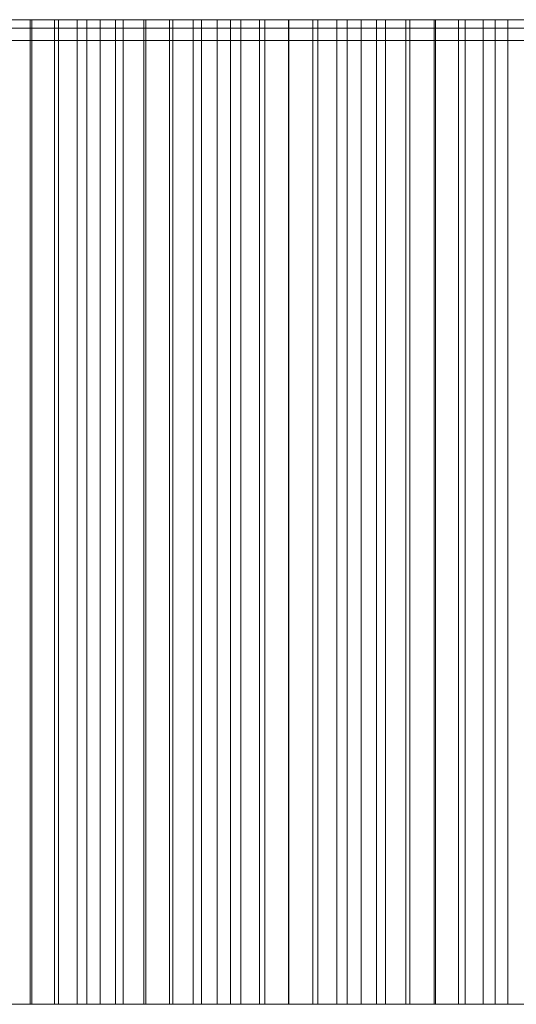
# Model space of a CAD drawing. Header units: centimetres. Extents: x -72 to 74, y -14 to 13.
# Tile 37 of 61: x -2.48 to -0.46, y 9.3 to 13.3. Entities that reach past the tile are written whole.
import ezdxf

# ---------------------------------------------------------------- set-up
doc = ezdxf.new("R2010")
doc.units = ezdxf.units.CM
doc.header["$LTSCALE"] = 2.54
doc.layers.add('Lucido design-1', color=7, linetype='Continuous')

# ---------------------------------------------------------------- blocks, each defined once
blk = doc.blocks.new('Gruppo-2-1')
at = {"color": 230, "linetype": 'Continuous', "lineweight": 9}
for points, invisible_edges in [([(-14.5734, 13.3, -57.895), (29.3447, 13.3, -58.895), (-15.5734, 13.3, -58.895), (-14.5734, 13.3, -57.895)], 13), ([(-14.5734, 13.3, -57.895), (29.3447, 13.3, -57.895), (29.3447, 13.3, -58.895), (-14.5734, 13.3, -57.895)], 12), ([(-3.0036, 13.3, 127.252), (-2.6634, 13.3, 127.6019), (-2.4344, 13.3, 127.8331), (-3.0036, 13.3, 127.252)], 15), ([(-3.0036, 13.3, 127.252), (-2.4344, 13.3, 127.8331), (-1.9634, 13.3, 126.8884), (-3.0036, 13.3, 127.252)], 15), ([(-3.0036, 13.3, 127.252), (-1.9634, 13.3, 126.8884), (-2.0568, 13.3, 126.793), (-3.0036, 13.3, 127.252)], 13), ([(-3.0036, 13.3, 127.252), (-2.0568, 13.3, 126.793), (-2.1499, 13.3, 126.6973), (-3.0036, 13.3, 127.252)], 13), ([(-3.0036, 13.3, 127.252), (-2.1499, 13.3, 126.6973), (-2.2428, 13.3, 126.6013), (-3.0036, 13.3, 127.252)], 13), ([(-3.0036, 13.3, 127.252), (-2.2428, 13.3, 126.6013), (-2.3353, 13.3, 126.5051), (-3.0036, 13.3, 127.252)], 13), ([(-3.0036, 13.3, 127.252), (-2.3353, 13.3, 126.5051), (-2.4276, 13.3, 126.4085), (-3.0036, 13.3, 127.252)], 13), ([(-3.0036, 13.3, 127.252), (-2.4276, 13.3, 126.4085), (-2.5195, 13.3, 126.3117), (-3.0036, 13.3, 127.252)], 13), ([(-2.6634, 13.3, 127.6019), (-2.5491, 13.3, 127.7177), (-2.4344, 13.3, 127.8331), (-2.6634, 13.3, 127.6019)], 12), ([(-2.4344, 13.3, 127.8331), (-2.3194, 13.3, 127.9481), (-2.2039, 13.3, 128.0627), (-2.4344, 13.3, 127.8331)], 12), ([(-2.4344, 13.3, 127.8331), (-2.2039, 13.3, 128.0627), (-1.9716, 13.3, 128.2906), (-2.4344, 13.3, 127.8331)], 15), ([(-2.4344, 13.3, 127.8331), (-1.9716, 13.3, 128.2906), (-1.4805, 13.3, 127.3725), (-2.4344, 13.3, 127.8331)], 15), ([(-2.4344, 13.3, 127.8331), (-1.4805, 13.3, 127.3725), (-1.5777, 13.3, 127.2763), (-2.4344, 13.3, 127.8331)], 13), ([(-2.4344, 13.3, 127.8331), (-1.5777, 13.3, 127.2763), (-1.6746, 13.3, 127.1797), (-2.4344, 13.3, 127.8331)], 13), ([(-2.4344, 13.3, 127.8331), (-1.6746, 13.3, 127.1797), (-1.7711, 13.3, 127.0829), (-2.4344, 13.3, 127.8331)], 13), ([(-2.4344, 13.3, 127.8331), (-1.7711, 13.3, 127.0829), (-1.8674, 13.3, 126.9858), (-2.4344, 13.3, 127.8331)], 13), ([(-2.4344, 13.3, 127.8331), (-1.8674, 13.3, 126.9858), (-1.9634, 13.3, 126.8884), (-2.4344, 13.3, 127.8331)], 13), ([(-2.2039, 13.3, 128.0627), (-2.088, 13.3, 128.1768), (-1.9716, 13.3, 128.2906), (-2.2039, 13.3, 128.0627)], 12), ([(-1.9716, 13.3, 128.2906), (-1.8549, 13.3, 128.4039), (-1.6202, 13.3, 128.6292), (-1.9716, 13.3, 128.2906)], 14), ([(-1.9716, 13.3, 128.2906), (-1.6202, 13.3, 128.6292), (-1.0888, 13.3, 127.7543), (-1.9716, 13.3, 128.2906)], 15), ([(-1.9716, 13.3, 128.2906), (-1.0888, 13.3, 127.7543), (-1.1872, 13.3, 127.6593), (-1.9716, 13.3, 128.2906)], 13), ([(-1.9716, 13.3, 128.2906), (-1.1872, 13.3, 127.6593), (-1.2852, 13.3, 127.564), (-1.9716, 13.3, 128.2906)], 13), ([(-1.9716, 13.3, 128.2906), (-1.2852, 13.3, 127.564), (-1.383, 13.3, 127.4684), (-1.9716, 13.3, 128.2906)], 13), ([(-1.9716, 13.3, 128.2906), (-1.383, 13.3, 127.4684), (-1.4805, 13.3, 127.3725), (-1.9716, 13.3, 128.2906)], 13), ([(-1.8549, 13.3, 128.4039), (-1.7378, 13.3, 128.5168), (-1.6202, 13.3, 128.6292), (-1.8549, 13.3, 128.4039)], 12), ([(-1.6202, 13.3, 128.6292), (-1.5023, 13.3, 128.7413), (-1.146, 13.3, 129.0748), (-1.6202, 13.3, 128.6292)], 14), ([(-1.6202, 13.3, 128.6292), (-1.146, 13.3, 129.0748), (-0.6924, 13.3, 128.1313), (-1.6202, 13.3, 128.6292)], 15), ([(-1.6202, 13.3, 128.6292), (-0.6924, 13.3, 128.1313), (-0.7919, 13.3, 128.0375), (-1.6202, 13.3, 128.6292)], 13), ([(-1.6202, 13.3, 128.6292), (-0.7919, 13.3, 128.0375), (-0.8912, 13.3, 127.9434), (-1.6202, 13.3, 128.6292)], 13), ([(-1.6202, 13.3, 128.6292), (-0.8912, 13.3, 127.9434), (-0.9901, 13.3, 127.849), (-1.6202, 13.3, 128.6292)], 13), ([(-1.6202, 13.3, 128.6292), (-0.9901, 13.3, 127.849), (-1.0888, 13.3, 127.7543), (-1.6202, 13.3, 128.6292)], 13), ([(-1.5023, 13.3, 128.7413), (-1.3839, 13.3, 128.8529), (-1.2652, 13.3, 128.9641), (-1.5023, 13.3, 128.7413)], 12), ([(-1.5023, 13.3, 128.7413), (-1.2652, 13.3, 128.9641), (-1.146, 13.3, 129.0748), (-1.5023, 13.3, 128.7413)], 13), ([(-1.146, 13.3, 129.0748), (-1.0264, 13.3, 129.1852), (-0.9065, 13.3, 129.2951), (-1.146, 13.3, 129.0748)], 12), ([(-1.146, 13.3, 129.0748), (-0.9065, 13.3, 129.2951), (-0.7861, 13.3, 129.4045), (-1.146, 13.3, 129.0748)], 13), ([(-1.146, 13.3, 129.0748), (-0.7861, 13.3, 129.4045), (-0.4227, 13.3, 129.7303), (-1.146, 13.3, 129.0748)], 15), ([(-1.146, 13.3, 129.0748), (-0.4227, 13.3, 129.7303), (-0.089, 13.3, 128.6874), (-1.146, 13.3, 129.0748)], 15), ([(-1.146, 13.3, 129.0748), (-0.089, 13.3, 128.6874), (-0.1903, 13.3, 128.5955), (-1.146, 13.3, 129.0748)], 13), ([(-1.146, 13.3, 129.0748), (-0.1903, 13.3, 128.5955), (-0.2913, 13.3, 128.5033), (-1.146, 13.3, 129.0748)], 13), ([(-1.146, 13.3, 129.0748), (-0.2913, 13.3, 128.5033), (-0.392, 13.3, 128.4108), (-1.146, 13.3, 129.0748)], 13), ([(-1.146, 13.3, 129.0748), (-0.392, 13.3, 128.4108), (-0.4924, 13.3, 128.3179), (-1.146, 13.3, 129.0748)], 13), ([(-1.146, 13.3, 129.0748), (-0.4924, 13.3, 128.3179), (-0.5925, 13.3, 128.2248), (-1.146, 13.3, 129.0748)], 13), ([(-1.146, 13.3, 129.0748), (-0.5925, 13.3, 128.2248), (-0.6924, 13.3, 128.1313), (-1.146, 13.3, 129.0748)], 13), ([(-0.7861, 13.3, 129.4045), (-0.6654, 13.3, 129.5135), (-0.5442, 13.3, 129.6221), (-0.7861, 13.3, 129.4045)], 12), ([(-0.7861, 13.3, 129.4045), (-0.5442, 13.3, 129.6221), (-0.4227, 13.3, 129.7303), (-0.7861, 13.3, 129.4045)], 13), ([(-14.5734, 13.2658, 96.0359), (-12.2797, 13.2658, 110.0745), (-2.4276, 13.2658, 126.4085), (-14.5734, 13.2658, 96.0359)], 15), ([(-14.5734, 13.2658, 96.0359), (-2.4276, 13.2658, 126.4085), (35.8883, 13.2658, 139.5837), (-14.5734, 13.2658, 96.0359)], 15), ([(-14.5734, 13.2658, 96.0359), (35.8883, 13.2658, 139.5837), (73.3955, 13.2658, 95.1085), (-14.5734, 13.2658, 96.0359)], 15), ([(-14.5734, 13.2658, -57.895), (-14.5734, 13.2658, 96.0359), (73.3955, 13.2658, 95.1085), (-14.5734, 13.2658, -57.895)], 14), ([(-14.5734, 13.2658, -57.895), (73.3955, 13.2658, 95.1085), (73.3955, 13.2658, -57.895), (-14.5734, 13.2658, -57.895)], 9), ([(-12.2797, 13.2658, 110.0745), (-7.9707, 13.2658, 119.2374), (-2.4276, 13.2658, 126.4085), (-12.2797, 13.2658, 110.0745)], 15), ([(-7.9707, 13.2658, 119.2374), (-5.055, 13.2658, 123.3866), (-2.4276, 13.2658, 126.4085), (-7.9707, 13.2658, 119.2374)], 15), ([(-5.055, 13.2658, 123.3866), (-3.5115, 13.2658, 125.2286), (-2.4276, 13.2658, 126.4085), (-5.055, 13.2658, 123.3866)], 15), ([(-3.5115, 13.2658, 125.2286), (-2.9749, 13.2658, 125.8235), (-2.4276, 13.2658, 126.4085), (-3.5115, 13.2658, 125.2286)], 15), ([(-2.9749, 13.2658, 125.8235), (-2.7026, 13.2658, 126.1172), (-2.4276, 13.2658, 126.4085), (-2.9749, 13.2658, 125.8235)], 15), ([(-2.7026, 13.2658, 126.1172), (-2.5195, 13.2658, 126.3117), (-2.4276, 13.2658, 126.4085), (-2.7026, 13.2658, 126.1172)], 13), ([(-2.4276, 13.2658, 126.4085), (-2.3353, 13.2658, 126.5051), (-2.2428, 13.2658, 126.6013), (-2.4276, 13.2658, 126.4085)], 12), ([(-2.4276, 13.2658, 126.4085), (-2.2428, 13.2658, 126.6013), (-2.0568, 13.2658, 126.793), (-2.4276, 13.2658, 126.4085)], 15), ([(-2.4276, 13.2658, 126.4085), (-2.0568, 13.2658, 126.793), (-1.6746, 13.2658, 127.1797), (-2.4276, 13.2658, 126.4085)], 15), ([(-2.4276, 13.2658, 126.4085), (-1.6746, 13.2658, 127.1797), (-0.6924, 13.2658, 128.1313), (-2.4276, 13.2658, 126.4085)], 15), ([(-2.4276, 13.2658, 126.4085), (-0.6924, 13.2658, 128.1313), (2.2094, 13.2658, 130.628), (-2.4276, 13.2658, 126.4085)], 15), ([(-2.4276, 13.2658, 126.4085), (2.2094, 13.2658, 130.628), (7.8882, 13.2658, 134.4246), (-2.4276, 13.2658, 126.4085)], 15), ([(-2.4276, 13.2658, 126.4085), (7.8882, 13.2658, 134.4246), (17.0709, 13.2658, 138.2874), (-2.4276, 13.2658, 126.4085)], 15), ([(-2.4276, 13.2658, 126.4085), (17.0709, 13.2658, 138.2874), (35.8883, 13.2658, 139.5837), (-2.4276, 13.2658, 126.4085)], 15), ([(-2.2428, 13.2658, 126.6013), (-2.1499, 13.2658, 126.6973), (-2.0568, 13.2658, 126.793), (-2.2428, 13.2658, 126.6013)], 12), ([(-2.0568, 13.2658, 126.793), (-1.9634, 13.2658, 126.8884), (-1.8674, 13.2658, 126.9858), (-2.0568, 13.2658, 126.793)], 12), ([(-2.0568, 13.2658, 126.793), (-1.8674, 13.2658, 126.9858), (-1.6746, 13.2658, 127.1797), (-2.0568, 13.2658, 126.793)], 15), ([(-1.8674, 13.2658, 126.9858), (-1.7711, 13.2658, 127.0829), (-1.6746, 13.2658, 127.1797), (-1.8674, 13.2658, 126.9858)], 12), ([(-1.6746, 13.2658, 127.1797), (-1.5777, 13.2658, 127.2763), (-1.4805, 13.2658, 127.3725), (-1.6746, 13.2658, 127.1797)], 12), ([(-1.6746, 13.2658, 127.1797), (-1.4805, 13.2658, 127.3725), (-1.2852, 13.2658, 127.564), (-1.6746, 13.2658, 127.1797)], 15), ([(-1.6746, 13.2658, 127.1797), (-1.2852, 13.2658, 127.564), (-0.6924, 13.2658, 128.1313), (-1.6746, 13.2658, 127.1797)], 15), ([(-1.4805, 13.2658, 127.3725), (-1.383, 13.2658, 127.4684), (-1.2852, 13.2658, 127.564), (-1.4805, 13.2658, 127.3725)], 12), ([(-1.2852, 13.2658, 127.564), (-1.1872, 13.2658, 127.6593), (-1.0888, 13.2658, 127.7543), (-1.2852, 13.2658, 127.564)], 12), ([(-1.2852, 13.2658, 127.564), (-1.0888, 13.2658, 127.7543), (-0.6924, 13.2658, 128.1313), (-1.2852, 13.2658, 127.564)], 15), ([(-1.0888, 13.2658, 127.7543), (-0.9901, 13.2658, 127.849), (-0.8912, 13.2658, 127.9434), (-1.0888, 13.2658, 127.7543)], 12), ([(-1.0888, 13.2658, 127.7543), (-0.8912, 13.2658, 127.9434), (-0.6924, 13.2658, 128.1313), (-1.0888, 13.2658, 127.7543)], 15), ([(-0.8912, 13.2658, 127.9434), (-0.7919, 13.2658, 128.0375), (-0.6924, 13.2658, 128.1313), (-0.8912, 13.2658, 127.9434)], 12), ([(-0.6924, 13.2658, 128.1313), (-0.5925, 13.2658, 128.2248), (-0.4924, 13.2658, 128.3179), (-0.6924, 13.2658, 128.1313)], 12), ([(-0.6924, 13.2658, 128.1313), (-0.4924, 13.2658, 128.3179), (-0.1903, 13.2658, 128.5955), (-0.6924, 13.2658, 128.1313)], 15), ([(-0.6924, 13.2658, 128.1313), (-0.1903, 13.2658, 128.5955), (0.1144, 13.2658, 128.8703), (-0.6924, 13.2658, 128.1313)], 15), ([(-0.6924, 13.2658, 128.1313), (0.1144, 13.2658, 128.8703), (0.6278, 13.2658, 129.3219), (-0.6924, 13.2658, 128.1313)], 15), ([(-0.6924, 13.2658, 128.1313), (0.6278, 13.2658, 129.3219), (2.2094, 13.2658, 130.628), (-0.6924, 13.2658, 128.1313)], 15), ([(-0.4924, 13.2658, 128.3179), (-0.392, 13.2658, 128.4108), (-0.1903, 13.2658, 128.5955), (-0.4924, 13.2658, 128.3179)], 14), ([(-14.5734, 13.2158, 96.0359), (-12.2797, 13.2158, 110.0745), (-2.4276, 13.2158, 126.4085), (-14.5734, 13.2158, 96.0359)], 15), ([(-14.5734, 13.2158, 96.0359), (-2.4276, 13.2158, 126.4085), (35.8883, 13.2158, 139.5837), (-14.5734, 13.2158, 96.0359)], 15), ([(-14.5734, 13.2158, 96.0359), (35.8883, 13.2158, 139.5837), (73.3955, 13.2158, 95.1085), (-14.5734, 13.2158, 96.0359)], 15), ([(-14.5734, 13.2158, -57.895), (-14.5734, 13.2158, 96.0359), (73.3955, 13.2158, 95.1085), (-14.5734, 13.2158, -57.895)], 14), ([(-14.5734, 13.2158, -57.895), (73.3955, 13.2158, 95.1085), (73.3955, 13.2158, -57.895), (-14.5734, 13.2158, -57.895)], 9), ([(-12.2797, 13.2158, 110.0745), (-7.9707, 13.2158, 119.2374), (-2.4276, 13.2158, 126.4085), (-12.2797, 13.2158, 110.0745)], 15), ([(-7.9707, 13.2158, 119.2374), (-5.055, 13.2158, 123.3866), (-2.4276, 13.2158, 126.4085), (-7.9707, 13.2158, 119.2374)], 15), ([(-5.055, 13.2158, 123.3866), (-3.5115, 13.2158, 125.2286), (-2.4276, 13.2158, 126.4085), (-5.055, 13.2158, 123.3866)], 15), ([(-3.5115, 13.2158, 125.2286), (-2.9749, 13.2158, 125.8235), (-2.4276, 13.2158, 126.4085), (-3.5115, 13.2158, 125.2286)], 15), ([(-2.9749, 13.2158, 125.8235), (-2.7026, 13.2158, 126.1172), (-2.4276, 13.2158, 126.4085), (-2.9749, 13.2158, 125.8235)], 15), ([(-2.7026, 13.2158, 126.1172), (-2.5195, 13.2158, 126.3117), (-2.4276, 13.2158, 126.4085), (-2.7026, 13.2158, 126.1172)], 13), ([(-2.4276, 13.2158, 126.4085), (-2.3353, 13.2158, 126.5051), (-2.2428, 13.2158, 126.6013), (-2.4276, 13.2158, 126.4085)], 12), ([(-2.4276, 13.2158, 126.4085), (-2.2428, 13.2158, 126.6013), (-2.0568, 13.2158, 126.793), (-2.4276, 13.2158, 126.4085)], 15), ([(-2.4276, 13.2158, 126.4085), (-2.0568, 13.2158, 126.793), (-1.6746, 13.2158, 127.1797), (-2.4276, 13.2158, 126.4085)], 15), ([(-2.4276, 13.2158, 126.4085), (-1.6746, 13.2158, 127.1797), (-0.6924, 13.2158, 128.1313), (-2.4276, 13.2158, 126.4085)], 15), ([(-2.4276, 13.2158, 126.4085), (-0.6924, 13.2158, 128.1313), (2.2094, 13.2158, 130.628), (-2.4276, 13.2158, 126.4085)], 15), ([(-2.4276, 13.2158, 126.4085), (2.2094, 13.2158, 130.628), (7.8882, 13.2158, 134.4246), (-2.4276, 13.2158, 126.4085)], 15), ([(-2.4276, 13.2158, 126.4085), (7.8882, 13.2158, 134.4246), (17.0709, 13.2158, 138.2874), (-2.4276, 13.2158, 126.4085)], 15), ([(-2.4276, 13.2158, 126.4085), (17.0709, 13.2158, 138.2874), (35.8883, 13.2158, 139.5837), (-2.4276, 13.2158, 126.4085)], 15), ([(-2.2428, 13.2158, 126.6013), (-2.1499, 13.2158, 126.6973), (-2.0568, 13.2158, 126.793), (-2.2428, 13.2158, 126.6013)], 12), ([(-2.0568, 13.2158, 126.793), (-1.9634, 13.2158, 126.8884), (-1.8674, 13.2158, 126.9858), (-2.0568, 13.2158, 126.793)], 12), ([(-2.0568, 13.2158, 126.793), (-1.8674, 13.2158, 126.9858), (-1.6746, 13.2158, 127.1797), (-2.0568, 13.2158, 126.793)], 15), ([(-1.8674, 13.2158, 126.9858), (-1.7711, 13.2158, 127.0829), (-1.6746, 13.2158, 127.1797), (-1.8674, 13.2158, 126.9858)], 12), ([(-1.6746, 13.2158, 127.1797), (-1.5777, 13.2158, 127.2763), (-1.4805, 13.2158, 127.3725), (-1.6746, 13.2158, 127.1797)], 12), ([(-1.6746, 13.2158, 127.1797), (-1.4805, 13.2158, 127.3725), (-1.2852, 13.2158, 127.564), (-1.6746, 13.2158, 127.1797)], 15), ([(-1.6746, 13.2158, 127.1797), (-1.2852, 13.2158, 127.564), (-0.6924, 13.2158, 128.1313), (-1.6746, 13.2158, 127.1797)], 15), ([(-1.4805, 13.2158, 127.3725), (-1.383, 13.2158, 127.4684), (-1.2852, 13.2158, 127.564), (-1.4805, 13.2158, 127.3725)], 12), ([(-1.2852, 13.2158, 127.564), (-1.1872, 13.2158, 127.6593), (-1.0888, 13.2158, 127.7543), (-1.2852, 13.2158, 127.564)], 12), ([(-1.2852, 13.2158, 127.564), (-1.0888, 13.2158, 127.7543), (-0.6924, 13.2158, 128.1313), (-1.2852, 13.2158, 127.564)], 15), ([(-1.0888, 13.2158, 127.7543), (-0.9901, 13.2158, 127.849), (-0.8912, 13.2158, 127.9434), (-1.0888, 13.2158, 127.7543)], 12), ([(-1.0888, 13.2158, 127.7543), (-0.8912, 13.2158, 127.9434), (-0.6924, 13.2158, 128.1313), (-1.0888, 13.2158, 127.7543)], 15), ([(-0.8912, 13.2158, 127.9434), (-0.7919, 13.2158, 128.0375), (-0.6924, 13.2158, 128.1313), (-0.8912, 13.2158, 127.9434)], 12), ([(-0.6924, 13.2158, 128.1313), (-0.5925, 13.2158, 128.2248), (-0.4924, 13.2158, 128.3179), (-0.6924, 13.2158, 128.1313)], 12), ([(-0.6924, 13.2158, 128.1313), (-0.4924, 13.2158, 128.3179), (-0.1903, 13.2158, 128.5955), (-0.6924, 13.2158, 128.1313)], 15), ([(-0.6924, 13.2158, 128.1313), (-0.1903, 13.2158, 128.5955), (0.1144, 13.2158, 128.8703), (-0.6924, 13.2158, 128.1313)], 15), ([(-0.6924, 13.2158, 128.1313), (0.1144, 13.2158, 128.8703), (0.6278, 13.2158, 129.3219), (-0.6924, 13.2158, 128.1313)], 15), ([(-0.6924, 13.2158, 128.1313), (0.6278, 13.2158, 129.3219), (2.2094, 13.2158, 130.628), (-0.6924, 13.2158, 128.1313)], 15), ([(-0.4924, 13.2158, 128.3179), (-0.392, 13.2158, 128.4108), (-0.1903, 13.2158, 128.5955), (-0.4924, 13.2158, 128.3179)], 14), ([(-14.5734, 9.3, -57.895), (29.3447, 9.3, -58.895), (-15.5734, 9.3, -58.895), (-14.5734, 9.3, -57.895)], 13), ([(-14.5734, 9.3, -57.895), (29.3447, 9.3, -57.895), (29.3447, 9.3, -58.895), (-14.5734, 9.3, -57.895)], 12), ([(-3.0036, 9.3, 127.252), (-2.6634, 9.3, 127.6019), (-2.4344, 9.3, 127.8331), (-3.0036, 9.3, 127.252)], 15), ([(-3.0036, 9.3, 127.252), (-2.4344, 9.3, 127.8331), (-1.9634, 9.3, 126.8884), (-3.0036, 9.3, 127.252)], 15), ([(-3.0036, 9.3, 127.252), (-1.9634, 9.3, 126.8884), (-2.0568, 9.3, 126.793), (-3.0036, 9.3, 127.252)], 13), ([(-3.0036, 9.3, 127.252), (-2.0568, 9.3, 126.793), (-2.1499, 9.3, 126.6973), (-3.0036, 9.3, 127.252)], 13), ([(-3.0036, 9.3, 127.252), (-2.1499, 9.3, 126.6973), (-2.2428, 9.3, 126.6013), (-3.0036, 9.3, 127.252)], 13), ([(-3.0036, 9.3, 127.252), (-2.2428, 9.3, 126.6013), (-2.3353, 9.3, 126.5051), (-3.0036, 9.3, 127.252)], 13), ([(-3.0036, 9.3, 127.252), (-2.3353, 9.3, 126.5051), (-2.4276, 9.3, 126.4085), (-3.0036, 9.3, 127.252)], 13), ([(-3.0036, 9.3, 127.252), (-2.4276, 9.3, 126.4085), (-2.5195, 9.3, 126.3117), (-3.0036, 9.3, 127.252)], 13), ([(-2.6634, 9.3, 127.6019), (-2.5491, 9.3, 127.7177), (-2.4344, 9.3, 127.8331), (-2.6634, 9.3, 127.6019)], 12), ([(-2.4344, 9.3, 127.8331), (-2.3194, 9.3, 127.9481), (-2.2039, 9.3, 128.0627), (-2.4344, 9.3, 127.8331)], 12), ([(-2.4344, 9.3, 127.8331), (-2.2039, 9.3, 128.0627), (-1.9716, 9.3, 128.2906), (-2.4344, 9.3, 127.8331)], 15), ([(-2.4344, 9.3, 127.8331), (-1.9716, 9.3, 128.2906), (-1.4805, 9.3, 127.3725), (-2.4344, 9.3, 127.8331)], 15), ([(-2.4344, 9.3, 127.8331), (-1.4805, 9.3, 127.3725), (-1.5777, 9.3, 127.2763), (-2.4344, 9.3, 127.8331)], 13), ([(-2.4344, 9.3, 127.8331), (-1.5777, 9.3, 127.2763), (-1.6746, 9.3, 127.1797), (-2.4344, 9.3, 127.8331)], 13), ([(-2.4344, 9.3, 127.8331), (-1.6746, 9.3, 127.1797), (-1.7711, 9.3, 127.0829), (-2.4344, 9.3, 127.8331)], 13), ([(-2.4344, 9.3, 127.8331), (-1.7711, 9.3, 127.0829), (-1.8674, 9.3, 126.9858), (-2.4344, 9.3, 127.8331)], 13), ([(-2.4344, 9.3, 127.8331), (-1.8674, 9.3, 126.9858), (-1.9634, 9.3, 126.8884), (-2.4344, 9.3, 127.8331)], 13), ([(-2.2039, 9.3, 128.0627), (-2.088, 9.3, 128.1768), (-1.9716, 9.3, 128.2906), (-2.2039, 9.3, 128.0627)], 12), ([(-1.9716, 9.3, 128.2906), (-1.8549, 9.3, 128.4039), (-1.6202, 9.3, 128.6292), (-1.9716, 9.3, 128.2906)], 14), ([(-1.9716, 9.3, 128.2906), (-1.6202, 9.3, 128.6292), (-1.0888, 9.3, 127.7543), (-1.9716, 9.3, 128.2906)], 15), ([(-1.9716, 9.3, 128.2906), (-1.0888, 9.3, 127.7543), (-1.1872, 9.3, 127.6593), (-1.9716, 9.3, 128.2906)], 13), ([(-1.9716, 9.3, 128.2906), (-1.1872, 9.3, 127.6593), (-1.2852, 9.3, 127.564), (-1.9716, 9.3, 128.2906)], 13), ([(-1.9716, 9.3, 128.2906), (-1.2852, 9.3, 127.564), (-1.383, 9.3, 127.4684), (-1.9716, 9.3, 128.2906)], 13), ([(-1.9716, 9.3, 128.2906), (-1.383, 9.3, 127.4684), (-1.4805, 9.3, 127.3725), (-1.9716, 9.3, 128.2906)], 13), ([(-1.8549, 9.3, 128.4039), (-1.7378, 9.3, 128.5168), (-1.6202, 9.3, 128.6292), (-1.8549, 9.3, 128.4039)], 12), ([(-1.6202, 9.3, 128.6292), (-1.5023, 9.3, 128.7413), (-1.146, 9.3, 129.0748), (-1.6202, 9.3, 128.6292)], 14), ([(-1.6202, 9.3, 128.6292), (-1.146, 9.3, 129.0748), (-0.6924, 9.3, 128.1313), (-1.6202, 9.3, 128.6292)], 15), ([(-1.6202, 9.3, 128.6292), (-0.6924, 9.3, 128.1313), (-0.7919, 9.3, 128.0375), (-1.6202, 9.3, 128.6292)], 13), ([(-1.6202, 9.3, 128.6292), (-0.7919, 9.3, 128.0375), (-0.8912, 9.3, 127.9434), (-1.6202, 9.3, 128.6292)], 13), ([(-1.6202, 9.3, 128.6292), (-0.8912, 9.3, 127.9434), (-0.9901, 9.3, 127.849), (-1.6202, 9.3, 128.6292)], 13), ([(-1.6202, 9.3, 128.6292), (-0.9901, 9.3, 127.849), (-1.0888, 9.3, 127.7543), (-1.6202, 9.3, 128.6292)], 13), ([(-1.5023, 9.3, 128.7413), (-1.3839, 9.3, 128.8529), (-1.2652, 9.3, 128.9641), (-1.5023, 9.3, 128.7413)], 12), ([(-1.5023, 9.3, 128.7413), (-1.2652, 9.3, 128.9641), (-1.146, 9.3, 129.0748), (-1.5023, 9.3, 128.7413)], 13), ([(-1.146, 9.3, 129.0748), (-1.0264, 9.3, 129.1852), (-0.9065, 9.3, 129.2951), (-1.146, 9.3, 129.0748)], 12), ([(-1.146, 9.3, 129.0748), (-0.9065, 9.3, 129.2951), (-0.7861, 9.3, 129.4045), (-1.146, 9.3, 129.0748)], 13), ([(-1.146, 9.3, 129.0748), (-0.7861, 9.3, 129.4045), (-0.4227, 9.3, 129.7303), (-1.146, 9.3, 129.0748)], 15), ([(-1.146, 9.3, 129.0748), (-0.4227, 9.3, 129.7303), (-0.089, 9.3, 128.6874), (-1.146, 9.3, 129.0748)], 15), ([(-1.146, 9.3, 129.0748), (-0.089, 9.3, 128.6874), (-0.1903, 9.3, 128.5955), (-1.146, 9.3, 129.0748)], 13), ([(-1.146, 9.3, 129.0748), (-0.1903, 9.3, 128.5955), (-0.2913, 9.3, 128.5033), (-1.146, 9.3, 129.0748)], 13), ([(-1.146, 9.3, 129.0748), (-0.2913, 9.3, 128.5033), (-0.392, 9.3, 128.4108), (-1.146, 9.3, 129.0748)], 13), ([(-1.146, 9.3, 129.0748), (-0.392, 9.3, 128.4108), (-0.4924, 9.3, 128.3179), (-1.146, 9.3, 129.0748)], 13), ([(-1.146, 9.3, 129.0748), (-0.4924, 9.3, 128.3179), (-0.5925, 9.3, 128.2248), (-1.146, 9.3, 129.0748)], 13), ([(-1.146, 9.3, 129.0748), (-0.5925, 9.3, 128.2248), (-0.6924, 9.3, 128.1313), (-1.146, 9.3, 129.0748)], 13), ([(-0.7861, 9.3, 129.4045), (-0.6654, 9.3, 129.5135), (-0.5442, 9.3, 129.6221), (-0.7861, 9.3, 129.4045)], 12), ([(-0.7861, 9.3, 129.4045), (-0.5442, 9.3, 129.6221), (-0.4227, 9.3, 129.7303), (-0.7861, 9.3, 129.4045)], 13)]:
    blk.add_3dface(points, dxfattribs=dict(at, invisible_edges=invisible_edges))
for points in [[(-15.5734, 13.3, -58.895), (-15.5734, 9.3, -58.895), (29.3447, 9.3, -58.895), (29.3447, 13.3, -58.895)], [(29.3447, 13.3, -57.895), (29.3447, 9.3, -57.895), (-14.5734, 9.3, -57.895), (-14.5734, 13.3, -57.895)], [(-2.4344, 13.3, 127.8331), (-2.4344, 9.3, 127.8331), (-2.5491, 9.3, 127.7177), (-2.5491, 13.3, 127.7177)], [(-2.5195, 13.3, 126.3117), (-2.5195, 9.3, 126.3117), (-2.4276, 9.3, 126.4085), (-2.4276, 13.3, 126.4085)], [(-2.3194, 13.3, 127.9481), (-2.3194, 9.3, 127.9481), (-2.4344, 9.3, 127.8331), (-2.4344, 13.3, 127.8331)], [(-2.4276, 13.3, 126.4085), (-2.4276, 9.3, 126.4085), (-2.3353, 9.3, 126.5051), (-2.3353, 13.3, 126.5051)], [(-2.3353, 13.3, 126.5051), (-2.3353, 9.3, 126.5051), (-2.2428, 9.3, 126.6013), (-2.2428, 13.3, 126.6013)], [(-2.2039, 13.3, 128.0627), (-2.2039, 9.3, 128.0627), (-2.3194, 9.3, 127.9481), (-2.3194, 13.3, 127.9481)], [(-2.2428, 13.3, 126.6013), (-2.2428, 9.3, 126.6013), (-2.1499, 9.3, 126.6973), (-2.1499, 13.3, 126.6973)], [(-2.088, 13.3, 128.1768), (-2.088, 9.3, 128.1768), (-2.2039, 9.3, 128.0627), (-2.2039, 13.3, 128.0627)], [(-2.1499, 13.3, 126.6973), (-2.1499, 9.3, 126.6973), (-2.0568, 9.3, 126.793), (-2.0568, 13.3, 126.793)], [(-1.9716, 13.3, 128.2906), (-1.9716, 9.3, 128.2906), (-2.088, 9.3, 128.1768), (-2.088, 13.3, 128.1768)], [(-2.0568, 13.3, 126.793), (-2.0568, 9.3, 126.793), (-1.9634, 9.3, 126.8884), (-1.9634, 13.3, 126.8884)], [(-1.8549, 13.3, 128.4039), (-1.8549, 9.3, 128.4039), (-1.9716, 9.3, 128.2906), (-1.9716, 13.3, 128.2906)], [(-1.9634, 13.3, 126.8884), (-1.9634, 9.3, 126.8884), (-1.8674, 9.3, 126.9858), (-1.8674, 13.3, 126.9858)], [(-1.8674, 13.3, 126.9858), (-1.8674, 9.3, 126.9858), (-1.7711, 9.3, 127.0829), (-1.7711, 13.3, 127.0829)], [(-1.7378, 13.3, 128.5168), (-1.7378, 9.3, 128.5168), (-1.8549, 9.3, 128.4039), (-1.8549, 13.3, 128.4039)], [(-1.7711, 13.3, 127.0829), (-1.7711, 9.3, 127.0829), (-1.6746, 9.3, 127.1797), (-1.6746, 13.3, 127.1797)], [(-1.6202, 13.3, 128.6292), (-1.6202, 9.3, 128.6292), (-1.7378, 9.3, 128.5168), (-1.7378, 13.3, 128.5168)], [(-1.6746, 13.3, 127.1797), (-1.6746, 9.3, 127.1797), (-1.5777, 9.3, 127.2763), (-1.5777, 13.3, 127.2763)], [(-1.5023, 13.3, 128.7413), (-1.5023, 9.3, 128.7413), (-1.6202, 9.3, 128.6292), (-1.6202, 13.3, 128.6292)], [(-1.5777, 13.3, 127.2763), (-1.5777, 9.3, 127.2763), (-1.4805, 9.3, 127.3725), (-1.4805, 13.3, 127.3725)], [(-1.3839, 13.3, 128.8529), (-1.3839, 9.3, 128.8529), (-1.5023, 9.3, 128.7413), (-1.5023, 13.3, 128.7413)], [(-1.4805, 13.3, 127.3725), (-1.4805, 9.3, 127.3725), (-1.383, 9.3, 127.4684), (-1.383, 13.3, 127.4684)], [(-1.2652, 13.3, 128.9641), (-1.2652, 9.3, 128.9641), (-1.3839, 9.3, 128.8529), (-1.3839, 13.3, 128.8529)], [(-1.383, 13.3, 127.4684), (-1.383, 9.3, 127.4684), (-1.2852, 9.3, 127.564), (-1.2852, 13.3, 127.564)], [(-1.2852, 13.3, 127.564), (-1.2852, 9.3, 127.564), (-1.1872, 9.3, 127.6593), (-1.1872, 13.3, 127.6593)], [(-1.146, 13.3, 129.0748), (-1.146, 9.3, 129.0748), (-1.2652, 9.3, 128.9641), (-1.2652, 13.3, 128.9641)], [(-1.1872, 13.3, 127.6593), (-1.1872, 9.3, 127.6593), (-1.0888, 9.3, 127.7543), (-1.0888, 13.3, 127.7543)], [(-1.0264, 13.3, 129.1852), (-1.0264, 9.3, 129.1852), (-1.146, 9.3, 129.0748), (-1.146, 13.3, 129.0748)], [(-1.0888, 13.3, 127.7543), (-1.0888, 9.3, 127.7543), (-0.9901, 9.3, 127.849), (-0.9901, 13.3, 127.849)], [(-0.9065, 13.3, 129.2951), (-0.9065, 9.3, 129.2951), (-1.0264, 9.3, 129.1852), (-1.0264, 13.3, 129.1852)], [(-0.9901, 13.3, 127.849), (-0.9901, 9.3, 127.849), (-0.8912, 9.3, 127.9434), (-0.8912, 13.3, 127.9434)], [(-0.7861, 13.3, 129.4045), (-0.7861, 9.3, 129.4045), (-0.9065, 9.3, 129.2951), (-0.9065, 13.3, 129.2951)], [(-0.8912, 13.3, 127.9434), (-0.8912, 9.3, 127.9434), (-0.7919, 9.3, 128.0375), (-0.7919, 13.3, 128.0375)], [(-0.7919, 13.3, 128.0375), (-0.7919, 9.3, 128.0375), (-0.6924, 9.3, 128.1313), (-0.6924, 13.3, 128.1313)], [(-0.6654, 13.3, 129.5135), (-0.6654, 9.3, 129.5135), (-0.7861, 9.3, 129.4045), (-0.7861, 13.3, 129.4045)], [(-0.6924, 13.3, 128.1313), (-0.6924, 9.3, 128.1313), (-0.5925, 9.3, 128.2248), (-0.5925, 13.3, 128.2248)], [(-0.5442, 13.3, 129.6221), (-0.5442, 9.3, 129.6221), (-0.6654, 9.3, 129.5135), (-0.6654, 13.3, 129.5135)], [(-0.5925, 13.3, 128.2248), (-0.5925, 9.3, 128.2248), (-0.4924, 9.3, 128.3179), (-0.4924, 13.3, 128.3179)], [(-0.4227, 13.3, 129.7303), (-0.4227, 9.3, 129.7303), (-0.5442, 9.3, 129.6221), (-0.5442, 13.3, 129.6221)], [(-0.4924, 13.3, 128.3179), (-0.4924, 9.3, 128.3179), (-0.392, 9.3, 128.4108), (-0.392, 13.3, 128.4108)], [(-14.5734, 13.2658, -57.895), (-14.5734, 13.2158, -57.895), (73.3955, 13.2158, -57.895), (73.3955, 13.2658, -57.895)], [(-2.4276, 13.2658, 126.4085), (-2.4276, 13.2158, 126.4085), (-2.5195, 13.2158, 126.3117), (-2.5195, 13.2658, 126.3117)], [(-2.3353, 13.2658, 126.5051), (-2.3353, 13.2158, 126.5051), (-2.4276, 13.2158, 126.4085), (-2.4276, 13.2658, 126.4085)], [(-2.2428, 13.2658, 126.6013), (-2.2428, 13.2158, 126.6013), (-2.3353, 13.2158, 126.5051), (-2.3353, 13.2658, 126.5051)], [(-2.1499, 13.2658, 126.6973), (-2.1499, 13.2158, 126.6973), (-2.2428, 13.2158, 126.6013), (-2.2428, 13.2658, 126.6013)], [(-2.0568, 13.2658, 126.793), (-2.0568, 13.2158, 126.793), (-2.1499, 13.2158, 126.6973), (-2.1499, 13.2658, 126.6973)], [(-1.9634, 13.2658, 126.8884), (-1.9634, 13.2158, 126.8884), (-2.0568, 13.2158, 126.793), (-2.0568, 13.2658, 126.793)], [(-1.8674, 13.2658, 126.9858), (-1.8674, 13.2158, 126.9858), (-1.9634, 13.2158, 126.8884), (-1.9634, 13.2658, 126.8884)], [(-1.7711, 13.2658, 127.0829), (-1.7711, 13.2158, 127.0829), (-1.8674, 13.2158, 126.9858), (-1.8674, 13.2658, 126.9858)], [(-1.6746, 13.2658, 127.1797), (-1.6746, 13.2158, 127.1797), (-1.7711, 13.2158, 127.0829), (-1.7711, 13.2658, 127.0829)], [(-1.5777, 13.2658, 127.2763), (-1.5777, 13.2158, 127.2763), (-1.6746, 13.2158, 127.1797), (-1.6746, 13.2658, 127.1797)], [(-1.4805, 13.2658, 127.3725), (-1.4805, 13.2158, 127.3725), (-1.5777, 13.2158, 127.2763), (-1.5777, 13.2658, 127.2763)], [(-1.383, 13.2658, 127.4684), (-1.383, 13.2158, 127.4684), (-1.4805, 13.2158, 127.3725), (-1.4805, 13.2658, 127.3725)], [(-1.2852, 13.2658, 127.564), (-1.2852, 13.2158, 127.564), (-1.383, 13.2158, 127.4684), (-1.383, 13.2658, 127.4684)], [(-1.1872, 13.2658, 127.6593), (-1.1872, 13.2158, 127.6593), (-1.2852, 13.2158, 127.564), (-1.2852, 13.2658, 127.564)], [(-1.0888, 13.2658, 127.7543), (-1.0888, 13.2158, 127.7543), (-1.1872, 13.2158, 127.6593), (-1.1872, 13.2658, 127.6593)], [(-0.9901, 13.2658, 127.849), (-0.9901, 13.2158, 127.849), (-1.0888, 13.2158, 127.7543), (-1.0888, 13.2658, 127.7543)], [(-0.8912, 13.2658, 127.9434), (-0.8912, 13.2158, 127.9434), (-0.9901, 13.2158, 127.849), (-0.9901, 13.2658, 127.849)], [(-0.7919, 13.2658, 128.0375), (-0.7919, 13.2158, 128.0375), (-0.8912, 13.2158, 127.9434), (-0.8912, 13.2658, 127.9434)], [(-0.6924, 13.2658, 128.1313), (-0.6924, 13.2158, 128.1313), (-0.7919, 13.2158, 128.0375), (-0.7919, 13.2658, 128.0375)], [(-0.5925, 13.2658, 128.2248), (-0.5925, 13.2158, 128.2248), (-0.6924, 13.2158, 128.1313), (-0.6924, 13.2658, 128.1313)], [(-0.4924, 13.2658, 128.3179), (-0.4924, 13.2158, 128.3179), (-0.5925, 13.2158, 128.2248), (-0.5925, 13.2658, 128.2248)], [(-0.392, 13.2658, 128.4108), (-0.392, 13.2158, 128.4108), (-0.4924, 13.2158, 128.3179), (-0.4924, 13.2658, 128.3179)]]:
    blk.add_3dface(points, dxfattribs=at)
blk = doc.blocks.new('Gruppo-3-1')
at = {"color": 230}
blk.add_blockref('Gruppo-2-1', (0, 0), dxfattribs=at)

msp = doc.modelspace()

# ---------------------------------------------------------------- block references
at = {"layer": 'Lucido design-1', "color": 230, "true_color": 0xff0066}
msp.add_blockref('Gruppo-3-1', (0, 0), dxfattribs=at)

doc.saveas('drawing.dxf')
